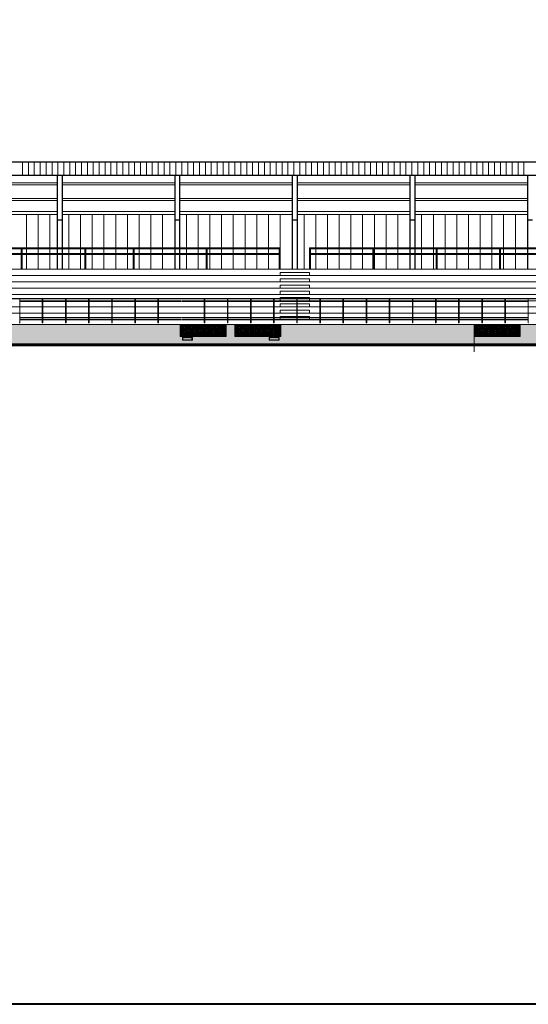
# Model space of a CAD drawing. Header units: millimetres. Extents: x -26513 to 76799, y 0 to 112149.
# Tile 77 of 98: x 59388 to 61983, y 91153 to 96176. Entities that reach past the tile are written whole.
import ezdxf

# ---------------------------------------------------------------- set-up
doc = ezdxf.new("R2010")
doc.units = ezdxf.units.MM
doc.header["$LTSCALE"] = 2
for name, color, linetype, lineweight in [('cienkie', 141, 'Continuous', 5), ('hacz  do wyłaczenia', 161, 'Continuous', 5), ('SCHODY', 54, 'Continuous', 15), ('stolarka', 6, 'Continuous', 9), ('widok', 3, 'Continuous', 13)]:
    doc.layers.add(name, color=color, linetype=linetype, lineweight=lineweight)
doc.layers.add('istn.śiany', color=2, linetype='Continuous')

msp = doc.modelspace()

# ---------------------------------------------------------------- hatches: boundary and pattern name
at = {"layer": 'cienkie'}
h = msp.add_hatch(dxfattribs=at)
h.set_pattern_fill('AR-BRSTD', color=256, scale=0.2, style=0)
h.paths.add_polyline_path([(57280.9, 94557.8), (57283.1, 94557.8), (57283.1, 94559.9), (57146.5, 94559.9), (57146.5, 94557.8), (57148.9, 94557.8), (57148.9, 94555.3), (57280.9, 94555.3)])
h.paths.add_polyline_path([(57139.9, 94557.8), (57142.1, 94557.8), (57142.1, 94559.9), (57126.5, 94559.9), (57126.5, 94555.3), (57139.9, 94555.3)])
h.paths.add_polyline_path([(57164.5, 94620.3), (57283.1, 94620.3), (57283.1, 94620.7), (57146.5, 94620.7), (57146.5, 94563.1), (57164.5, 94563.1)])
h.paths.add_polyline_path([(57142.1, 94620.7), (57126.5, 94620.7), (57126.5, 94563.1), (57142.1, 94563.1)])
h.paths.add_polyline_path([(60206.5, 94620.3), (59220.5, 94620.3), (59220.5, 94560.3), (58985.5, 94560.3), (58985.5, 94620.3), (58941.5, 94620.3), (58941.5, 94560.3), (58706.5, 94560.3), (58706.5, 94530.3), (60206.5, 94530.3)])
h.paths.add_polyline_path([(60217.4, 94540.3), (60217.4, 94554.3), (60268.4, 94554.3), (60268.4, 94540.3)], flags=16)
h.paths.add_polyline_path([(61706.5, 94620.3), (60720.5, 94620.3), (60720.5, 94560.3), (60485.5, 94560.3), (60485.5, 94620.3), (60441.5, 94620.3), (60441.5, 94560.3), (60206.5, 94560.3), (60206.5, 94530.3), (61706.5, 94530.3)])
h.paths.add_polyline_path([(60711.5, 94554.3), (60711.5, 94540.3), (60660.5, 94540.3), (60660.5, 94554.3)], flags=16)
h.paths.add_polyline_path([(58706.5, 94620.3), (57720.5, 94620.3), (57720.5, 94560.3), (57485.5, 94560.3), (57485.5, 94620.3), (57399.5, 94620.3), (57399.5, 94530.3), (58706.5, 94530.3)])
h.paths.add_polyline_path([(58359.1, 94540.3), (58359.1, 94554.3), (58410.1, 94554.3), (58410.1, 94540.3)], flags=16)
h.paths.add_polyline_path([(57399.5, 94560.3), (57287.5, 94560.3), (57287.5, 94557.8), (57289.9, 94557.8), (57289.9, 94555.3), (57303.5, 94555.3), (57303.5, 94530.3), (57399.5, 94530.3)])
h.paths.add_polyline_path([(57306.3, 94540.3), (57306.3, 94554.3), (57357.3, 94554.3), (57357.3, 94540.3)], flags=16)
h.paths.add_polyline_path([(57303.5, 94530.3), (62467.5, 94530.3), (62467.5, 94522.5), (57303.5, 94522.5)])
h = msp.add_hatch(dxfattribs=at)
h.set_pattern_fill('AR-BRSTD', color=256, scale=0.2, style=0)
h.paths.add_polyline_path([(67173.6, 94555.3), (66253.5, 94555.3), (66253.5, 94522.5), (67192.2, 94522.5)])
h.paths.add_polyline_path([(67351.5, 94555.3), (67173.6, 94555.3), (67192.2, 94522.5), (67351.5, 94522.5)])
h.paths.add_polyline_path([(62717, 94620.7), (62677, 94620.7), (62677, 94563.1), (62717, 94563.1)])
h.paths.add_polyline_path([(62857, 94620.7), (62817, 94620.7), (62817, 94563.1), (62857, 94563.1)])
h.paths.add_polyline_path([(63649.1, 94560.3), (63516.5, 94560.3), (63516.5, 94620.3), (63469.5, 94620.3), (63469.5, 94560.3), (63234.5, 94560.3), (63234.5, 94620.3), (63190.5, 94620.3), (63190.5, 94560.3), (63051.5, 94560.3), (63051.5, 94555.3), (63067.5, 94555.3), (63067.5, 94530.3), (63649.1, 94530.3), (63649.1, 94540.1), (63609.1, 94540.1), (63609.1, 94554.1), (63649.1, 94554.1)], flags=17)
h.paths.add_polyline_path([(62906.1, 94620.7), (62893.5, 94620.7), (62893.5, 94563.1), (62906.1, 94563.1)])
h.paths.add_polyline_path([(62923.6, 94598.5, 0.520567), (62918.4, 94609, 0.277656), (62918.3, 94620.7), (62910.5, 94620.7), (62910.5, 94563.1), (62936.2, 94563.1, 0.272128), (62930.2, 94576.4, 0.520567)])
h.paths.add_polyline_path([(62955.5, 94620.3), (63047.1, 94620.3), (63047.1, 94620.7), (62918.3, 94620.7, -0.277656), (62918.4, 94609, -0.520567), (62923.6, 94598.5, -0.520567), (62930.2, 94576.4, -0.272128), (62936.2, 94563.1), (62955.5, 94563.1)])
h.paths.add_polyline_path([(63609.1, 94560.3), (63516.5, 94560.3), (63516.5, 94620.3), (63469.5, 94620.3), (63469.5, 94560.3), (63234.5, 94560.3), (63234.5, 94620.3), (63190.5, 94620.3), (63190.5, 94560.3), (63067.5, 94560.3), (63067.5, 94530.3), (63609.1, 94530.3)], flags=17)
h.paths.add_polyline_path([(62677, 94620.7), (62640.5, 94620.7), (62640.5, 94563.1), (62677, 94563.1)])
h.paths.add_polyline_path([(62893.5, 94620.7), (62857, 94620.7), (62857, 94563.1), (62893.5, 94563.1)])
h.paths.add_polyline_path([(62640.5, 94620.7), (62628.5, 94620.7), (62628.5, 94563.1), (62640.5, 94563.1)])
h.paths.add_polyline_path([(62640.5, 94559.9), (62628.5, 94559.9), (62628.5, 94557.8), (62630.9, 94557.8), (62630.9, 94555.3), (62640.5, 94555.3)])
h.paths.add_polyline_path([(62624.1, 94620.7), (62487.5, 94620.7), (62487.5, 94563.1), (62624.1, 94563.1)])
h.paths.add_polyline_path([(62621.9, 94557.8), (62624.1, 94557.8), (62624.1, 94559.9), (62487.5, 94559.9), (62487.5, 94557.8), (62489.9, 94557.8), (62489.9, 94555.3), (62621.9, 94555.3)])
h.paths.add_polyline_path([(62467.5, 94530.3), (62467.5, 94555.3), (62480.9, 94555.3), (62480.9, 94557.8), (62483.1, 94557.8), (62483.1, 94620.3), (62468.1, 94620.3), (62468.1, 94619.4), (62461.1, 94619.4, -0.124369), (62457.3, 94620.3), (62260.5, 94620.3), (62260.5, 94560.3), (62025.5, 94560.3), (62025.5, 94620.3), (61941.5, 94620.3), (61941.5, 94560.3), (61706.5, 94560.3), (61706.5, 94530.3)])
h.paths.add_polyline_path([(64750.5, 94620.3), (63751.5, 94620.3), (63751.5, 94560.3), (63516.5, 94560.3), (63516.5, 94620.3), (63469.5, 94620.3), (63469.5, 94560.3), (63234.5, 94560.3), (63234.5, 94620.3), (63190.5, 94620.3), (63190.5, 94560.3), (63051.5, 94560.3), (63051.5, 94555.3), (63067.5, 94555.3), (63067.5, 94530.3), (66253.5, 94530.3), (66253.5, 94620.3), (65570.5, 94620.3), (65570.5, 94560.3), (65456.5, 94560.3), (65456.5, 94620.3), (65438.5, 94620.3), (65438.5, 94560.3), (65324.5, 94560.3), (65324.5, 94620.3), (65263.5, 94620.3), (65263.5, 94560.3), (65028.5, 94560.3), (65028.5, 94620.3), (64985.5, 94620.3), (64985.5, 94560.3), (64750.5, 94560.3)])
h.paths.add_polyline_path([(63660.1, 94554.1), (63660.1, 94540.1), (63609.1, 94540.1), (63609.1, 94554.1)], flags=16)
h.paths.add_polyline_path([(66253.5, 94522.5), (63067.5, 94522.5), (63067.5, 94530.3), (66253.5, 94530.3)])
at = {"layer": 'hacz  do wyłaczenia', "linetype": 'Continuous'}
h = msp.add_hatch(dxfattribs=at)
h.set_pattern_fill('NET', color=256, scale=2, angle=45, style=0)
h.set_pattern_definition([(45, (381.043, 39266.924), (-4.49012806, 4.49012806), []), (135, (381.043, 39266.924), (-4.49012806, -4.49012806), [])])
h.paths.add_polyline_path([(60206.5, 94620.3), (60441.5, 94620.3), (60441.5, 94560.3), (60206.5, 94560.3)])
h = msp.add_hatch(dxfattribs=at)
h.set_pattern_fill('NET', color=256, scale=2, angle=45, style=0)
h.set_pattern_definition([(45, (660.043, 39266.924), (-4.49012806, 4.49012806), []), (135, (660.043, 39266.924), (-4.49012806, -4.49012806), [])])
h.paths.add_polyline_path([(60485.5, 94620.3), (60720.5, 94620.3), (60720.5, 94560.3), (60485.5, 94560.3)])
h = msp.add_hatch(dxfattribs=at)
h.set_pattern_fill('NET', color=256, scale=2, angle=45, style=0)
h.set_pattern_definition([(45, (1881.043, 39266.924), (-4.49012806, 4.49012806), []), (135, (1881.043, 39266.924), (-4.49012806, -4.49012806), [])])
h.paths.add_polyline_path([(61706.5, 94620.3), (61941.5, 94620.3), (61941.5, 94560.3), (61706.5, 94560.3)])

# ---------------------------------------------------------------- linework, layer by layer
at = {"layer": 'cienkie'}
msp.add_line((61706.5, 94620.3), (61706.5, 94480.9), dxfattribs=at)
at = {"layer": 'hacz  do wyłaczenia'}
for points in [[(60206.5, 94620.3), (60441.5, 94620.3), (60441.5, 94560.3), (60206.5, 94560.3)], [(60485.5, 94620.3), (60720.5, 94620.3), (60720.5, 94560.3), (60485.5, 94560.3)], [(61706.5, 94620.3), (61941.5, 94620.3), (61941.5, 94560.3), (61706.5, 94560.3)]]:
    msp.add_lwpolyline(points, close=True, dxfattribs=at)
at = {"layer": 'istn.śiany'}
for p, q in [((66316.5, 95449.3), (57776.5, 95449.3)), ((66316.5, 95381.2), (57767.4, 95381.2)), ((59578.5, 95381.2), (59578.5, 94902.4)), ((59603.5, 95381.2), (59603.5, 94902.4)), ((60178.5, 95381.2), (60178.5, 94902.4)), ((60203.5, 95381.2), (60203.5, 94902.4)), ((60778.5, 95381.2), (60778.5, 94902.4)), ((60803.5, 95381.2), (60803.5, 94902.4)), ((61378.5, 95381.2), (61378.5, 94902.4)), ((61403.5, 95381.2), (61403.5, 94902.4)), ((61978.5, 95381.2), (61978.5, 94902.4)), ((59603.5, 95152.4), (59578.5, 95152.4)), ((60203.5, 95152.4), (60178.5, 95152.4)), ((60803.5, 95152.4), (60778.5, 95152.4)), ((61403.5, 95152.4), (61378.5, 95152.4)), ((62003.5, 95152.4), (61978.5, 95152.4))]:
    msp.add_line(p, q, dxfattribs=at)
at = {"layer": 'istn.śiany', "color": 5, "lineweight": 5}
for p, q in [((59003.5, 95342.8), (59578.5, 95342.8)), ((59603.5, 95342.8), (60178.5, 95342.8)), ((60203.5, 95342.8), (60778.5, 95342.8)), ((60803.5, 95342.8), (61378.5, 95342.8)), ((61403.5, 95342.8), (61978.5, 95342.8)), ((59003.5, 95332.8), (59578.5, 95332.8)), ((59603.5, 95332.8), (60178.5, 95332.8)), ((60203.5, 95332.8), (60778.5, 95332.8)), ((60803.5, 95332.8), (61378.5, 95332.8)), ((61403.5, 95332.8), (61978.5, 95332.8)), ((59003.5, 95262.8), (59578.5, 95262.8)), ((59003.5, 95252.8), (59578.5, 95252.8)), ((59603.5, 95262.8), (60178.5, 95262.8)), ((59603.5, 95252.8), (60178.5, 95252.8)), ((60203.5, 95262.8), (60778.5, 95262.8)), ((60203.5, 95252.8), (60778.5, 95252.8)), ((60803.5, 95262.8), (61378.5, 95262.8)), ((60803.5, 95252.8), (61378.5, 95252.8)), ((61403.5, 95262.8), (61978.5, 95262.8)), ((61403.5, 95252.8), (61978.5, 95252.8)), ((59003.5, 95197.8), (59578.5, 95197.8)), ((59603.5, 95197.8), (60178.5, 95197.8)), ((60203.5, 95197.8), (60778.5, 95197.8)), ((60803.5, 95197.8), (61378.5, 95197.8)), ((61403.5, 95197.8), (61978.5, 95197.8)), ((59003.5, 95182.8), (59578.5, 95182.8)), ((59603.5, 95182.8), (60178.5, 95182.8)), ((60203.5, 95182.8), (60778.5, 95182.8)), ((60803.5, 95182.8), (61378.5, 95182.8)), ((61403.5, 95182.8), (61978.5, 95182.8)), ((55444.5, 94902.4), (66219.5, 94902.4)), ((55430.5, 94870.3), (66219.5, 94870.3)), ((55430.5, 94838.3), (62644.5, 94838.3)), ((55430.5, 94806.3), (62644.5, 94806.3)), ((55430.5, 94774.3), (62644.5, 94774.3)), ((59388, 94742.3), (59503, 94742.3)), ((59506, 94742.3), (59621, 94742.3)), ((59624, 94742.3), (59739, 94742.3)), ((59742, 94742.3), (59857, 94742.3)), ((59860, 94742.3), (59975, 94742.3)), ((59978, 94742.3), (60093, 94742.3)), ((60096, 94742.3), (60211, 94742.3)), ((60332, 94742.3), (62644.5, 94742.3)), ((60716, 94742.3), (60831, 94742.3)), ((61296, 94742.3), (61411, 94742.3)), ((53830, 94710.3), (66241, 94710.3)), ((53830, 94678.3), (66241, 94678.3)), ((59388, 94646.3), (59503, 94646.3)), ((59506, 94646.3), (59621, 94646.3)), ((59624, 94646.3), (59739, 94646.3)), ((59742, 94646.3), (59857, 94646.3)), ((59860, 94646.3), (59975, 94646.3)), ((59978, 94646.3), (60093, 94646.3)), ((60096, 94646.3), (60211, 94646.3)), ((60214, 94646.3), (60329, 94646.3)), ((60332, 94646.3), (60447, 94646.3)), ((60450, 94646.3), (60565, 94646.3)), ((60568, 94646.3), (60683, 94646.3)), ((60686, 94646.3), (60801, 94646.3)), ((60716, 94646.3), (60831, 94646.3)), ((60804, 94646.3), (60919, 94646.3)), ((60922, 94646.3), (61037, 94646.3)), ((61040, 94646.3), (61155, 94646.3)), ((61158, 94646.3), (61273, 94646.3)), ((61276, 94646.3), (61392.5, 94646.3)), ((61296, 94646.3), (61411, 94646.3)), ((61394, 94646.3), (61509, 94646.3)), ((61512, 94646.3), (61627, 94646.3)), ((61630, 94646.3), (61745, 94646.3)), ((61748, 94646.3), (61863, 94646.3)), ((61866, 94646.3), (61981, 94646.3))]:
    msp.add_line(p, q, dxfattribs=at)
at = {"layer": 'istn.śiany', "lineweight": 40}
msp.add_lwpolyline([(47539.6, 112068.8), (76799.4, 112068.8), (76799.4, 91152.6), (47539.6, 91152.6)], close=True, dxfattribs=at)
at = {"layer": 'SCHODY'}
for p, q in [((60716, 94886.3), (60866, 94886.3)), ((60716, 94886.3), (60716, 94870.3)), ((60716, 94854.3), (60716, 94838.3)), ((60716, 94854.3), (60866, 94854.3)), ((60866, 94886.3), (60866, 94870.3)), ((60866, 94854.3), (60866, 94838.3)), ((60716, 94822.3), (60716, 94806.3)), ((60716, 94822.3), (60866, 94822.3)), ((60716, 94790.3), (60716, 94774.3)), ((60716, 94790.3), (60866, 94790.3)), ((60866, 94822.3), (60866, 94806.3)), ((60866, 94790.3), (60866, 94774.3)), ((60716, 94758.3), (60716, 94742.3)), ((60716, 94758.3), (60866, 94758.3)), ((60866, 94758.3), (60866, 94742.3)), ((60716, 94726.3), (60716, 94710.3)), ((60716, 94726.3), (60866, 94726.3)), ((60716, 94694.3), (60716, 94678.3)), ((60716, 94694.3), (60866, 94694.3)), ((60866, 94726.3), (60866, 94710.3)), ((60866, 94694.3), (60866, 94678.3)), ((60716, 94662.3), (60716, 94646.3)), ((60716, 94662.3), (60866, 94662.3)), ((60866, 94662.3), (60866, 94646.3))]:
    msp.add_line(p, q, dxfattribs=at)
at = {"layer": 'stolarka'}
for p, q in [((59401.9, 95449.3), (59401.9, 95381.2)), ((59432, 95449.3), (59432, 95381.2)), ((59462.1, 95449.3), (59462.1, 95381.2)), ((59492.2, 95449.3), (59492.2, 95381.2)), ((59522.3, 95449.3), (59522.3, 95381.2)), ((59552.4, 95449.3), (59552.4, 95381.2)), ((59582.5, 95449.3), (59582.5, 95381.2)), ((59612.6, 95449.3), (59612.6, 95381.2)), ((59642.7, 95449.3), (59642.7, 95381.2)), ((59672.8, 95449.3), (59672.8, 95381.2)), ((59702.9, 95449.3), (59702.9, 95381.2)), ((59733, 95449.3), (59733, 95381.2)), ((59763.1, 95449.3), (59763.1, 95381.2)), ((59793.2, 95449.3), (59793.2, 95381.2)), ((59823.3, 95449.3), (59823.3, 95381.2)), ((59853.4, 95449.3), (59853.4, 95381.2)), ((59883.5, 95449.3), (59883.5, 95381.2)), ((59913.6, 95449.3), (59913.6, 95381.2)), ((59943.7, 95449.3), (59943.7, 95381.2)), ((59973.8, 95449.3), (59973.8, 95381.2)), ((60003.9, 95449.3), (60003.9, 95381.2)), ((60034, 95449.3), (60034, 95381.2)), ((60064.1, 95449.3), (60064.1, 95381.2)), ((60094.2, 95449.3), (60094.2, 95381.2)), ((60124.3, 95449.3), (60124.3, 95381.2)), ((60154.4, 95449.3), (60154.4, 95381.2)), ((60184.5, 95449.3), (60184.5, 95381.2)), ((60214.6, 95449.3), (60214.6, 95381.2)), ((60244.7, 95449.3), (60244.7, 95381.2)), ((60274.8, 95449.3), (60274.8, 95381.2)), ((60304.9, 95449.3), (60304.9, 95381.2)), ((60335, 95449.3), (60335, 95381.2)), ((60365.1, 95449.3), (60365.1, 95381.2)), ((60395.2, 95449.3), (60395.2, 95381.2)), ((60425.3, 95449.3), (60425.3, 95381.2)), ((60455.4, 95449.3), (60455.4, 95381.2)), ((60485.5, 95449.3), (60485.5, 95381.2)), ((60515.6, 95449.3), (60515.6, 95381.2)), ((60545.7, 95449.3), (60545.7, 95381.2)), ((60575.8, 95449.3), (60575.8, 95381.2)), ((60605.9, 95449.3), (60605.9, 95381.2)), ((60636, 95449.3), (60636, 95381.2)), ((60666.1, 95449.3), (60666.1, 95381.2)), ((60696.2, 95449.3), (60696.2, 95381.2)), ((60726.3, 95449.3), (60726.3, 95381.2)), ((60756.4, 95449.3), (60756.4, 95381.2)), ((60786.5, 95449.3), (60786.5, 95381.2)), ((60816.6, 95449.3), (60816.6, 95381.2)), ((60846.7, 95449.3), (60846.7, 95381.2)), ((60876.8, 95449.3), (60876.8, 95381.2)), ((60906.9, 95449.3), (60906.9, 95381.2)), ((60937, 95449.3), (60937, 95381.2)), ((60967.1, 95449.3), (60967.1, 95381.2)), ((60997.2, 95449.3), (60997.2, 95381.2)), ((61027.3, 95449.3), (61027.3, 95381.2)), ((61057.4, 95449.3), (61057.4, 95381.2)), ((61087.5, 95449.3), (61087.5, 95381.2)), ((61117.6, 95449.3), (61117.6, 95381.2)), ((61147.7, 95449.3), (61147.7, 95381.2)), ((61177.8, 95449.3), (61177.8, 95381.2)), ((61207.9, 95449.3), (61207.9, 95381.2)), ((61238, 95449.3), (61238, 95381.2)), ((61268.1, 95449.3), (61268.1, 95381.2)), ((61298.2, 95449.3), (61298.2, 95381.2)), ((61328.3, 95449.3), (61328.3, 95381.2)), ((61358.4, 95449.3), (61358.4, 95381.2)), ((61388.5, 95449.3), (61388.5, 95381.2)), ((61418.6, 95449.3), (61418.6, 95381.2)), ((61448.7, 95449.3), (61448.7, 95381.2)), ((61478.8, 95449.3), (61478.8, 95381.2)), ((61508.9, 95449.3), (61508.9, 95381.2)), ((61539, 95449.3), (61539, 95381.2)), ((61569.1, 95449.3), (61569.1, 95381.2)), ((61599.2, 95449.3), (61599.2, 95381.2)), ((61629.3, 95449.3), (61629.3, 95381.2)), ((61659.4, 95449.3), (61659.4, 95381.2)), ((61689.5, 95449.3), (61689.5, 95381.2)), ((61719.6, 95449.3), (61719.6, 95381.2)), ((61749.7, 95449.3), (61749.7, 95381.2)), ((61779.8, 95449.3), (61779.8, 95381.2)), ((61809.9, 95449.3), (61809.9, 95381.2)), ((61840, 95449.3), (61840, 95381.2)), ((61870.1, 95449.3), (61870.1, 95381.2)), ((61900.2, 95449.3), (61900.2, 95381.2)), ((61930.3, 95449.3), (61930.3, 95381.2)), ((61960.4, 95449.3), (61960.4, 95381.2)), ((59422, 95182.8), (59422, 94902.4)), ((59481.8, 95182.8), (59481.8, 94902.4)), ((59541.4, 95182.8), (59541.4, 94902.4)), ((59638.2, 95182.8), (59638.2, 94902.4)), ((59698, 95182.8), (59698, 94902.4)), ((59757.8, 95182.8), (59757.8, 94902.4)), ((59817.6, 95182.8), (59817.6, 94902.4)), ((59877.4, 95182.8), (59877.4, 94902.4)), ((59937.2, 95182.8), (59937.2, 94902.4)), ((59997, 95182.8), (59997, 94902.4)), ((60056.8, 95182.8), (60056.8, 94902.4)), ((60116.4, 95182.8), (60116.4, 94902.4)), ((60238.2, 95182.8), (60238.2, 94902.4)), ((60298, 95182.8), (60298, 94902.4)), ((60357.8, 95182.8), (60357.8, 94902.4)), ((60417.6, 95182.8), (60417.6, 94902.4)), ((60477.4, 95182.8), (60477.4, 94902.4)), ((60537.2, 95182.8), (60537.2, 94902.4)), ((60597, 95182.8), (60597, 94902.4)), ((60656.8, 95182.8), (60656.8, 94902.4)), ((60716.4, 95182.8), (60716.4, 94902.4)), ((60838.2, 95182.8), (60838.2, 94902.4)), ((60898, 95182.8), (60898, 94902.4)), ((60957.8, 95182.8), (60957.8, 94902.4)), ((61017.6, 95182.8), (61017.6, 94902.4)), ((61077.4, 95182.8), (61077.4, 94902.4)), ((61137.2, 95182.8), (61137.2, 94902.4)), ((61197, 95182.8), (61197, 94902.4)), ((61256.8, 95182.8), (61256.8, 94902.4)), ((61316.4, 95182.8), (61316.4, 94902.4)), ((61438.2, 95182.8), (61438.2, 94902.4)), ((61498, 95182.8), (61498, 94902.4)), ((61557.8, 95182.8), (61557.8, 94902.4)), ((61617.6, 95182.8), (61617.6, 94902.4)), ((61677.4, 95182.8), (61677.4, 94902.4)), ((61737.2, 95182.8), (61737.2, 94902.4)), ((61797, 95182.8), (61797, 94902.4)), ((61856.8, 95182.8), (61856.8, 94902.4)), ((61916.4, 95182.8), (61916.4, 94902.4)), ((60206.5, 94620.3), (60206.5, 94560.3)), ((60211.5, 94615.3), (60286.5, 94615.3)), ((60211.5, 94615.3), (60211.5, 94565.3)), ((60213.5, 94613.3), (60284.5, 94613.3)), ((60213.5, 94613.3), (60213.5, 94567.3)), ((60284.5, 94613.3), (60284.5, 94567.3)), ((60286.5, 94615.3), (60286.5, 94565.3)), ((60291.5, 94620.3), (60291.5, 94560.3)), ((60296.5, 94615.3), (60349.5, 94615.3)), ((60296.5, 94615.3), (60296.5, 94565.3)), ((60298.5, 94613.3), (60347.5, 94613.3)), ((60298.5, 94613.3), (60298.5, 94567.3)), ((60347.5, 94613.3), (60347.5, 94567.3)), ((60349.5, 94615.3), (60349.5, 94565.3)), ((60354.5, 94620.3), (60354.5, 94560.3)), ((60359.5, 94615.3), (60436.5, 94615.3)), ((60359.5, 94615.3), (60359.5, 94565.3)), ((60361.5, 94613.3), (60361.5, 94567.3)), ((60361.5, 94613.3), (60434.5, 94613.3)), ((60434.5, 94613.3), (60434.5, 94567.3)), ((60436.5, 94615.3), (60436.5, 94565.3)), ((60441.5, 94620.3), (60441.5, 94560.3)), ((60485.5, 94620.3), (60485.5, 94560.3)), ((60490.5, 94615.3), (60565.5, 94615.3)), ((60490.5, 94615.3), (60490.5, 94565.3)), ((60492.5, 94613.3), (60563.5, 94613.3)), ((60492.5, 94613.3), (60492.5, 94567.3)), ((60563.5, 94613.3), (60563.5, 94567.3)), ((60565.5, 94615.3), (60565.5, 94565.3)), ((60570.5, 94620.3), (60570.5, 94560.3)), ((60575.5, 94615.3), (60628.5, 94615.3)), ((60575.5, 94615.3), (60575.5, 94565.3)), ((60577.5, 94613.3), (60626.5, 94613.3)), ((60577.5, 94613.3), (60577.5, 94567.3)), ((60626.5, 94613.3), (60626.5, 94567.3)), ((60628.5, 94615.3), (60628.5, 94565.3)), ((60633.5, 94620.3), (60633.5, 94560.3)), ((60638.5, 94615.3), (60715.5, 94615.3)), ((60638.5, 94615.3), (60638.5, 94565.3)), ((60640.5, 94613.3), (60640.5, 94567.3)), ((60640.5, 94613.3), (60713.5, 94613.3)), ((60713.5, 94613.3), (60713.5, 94567.3)), ((60715.5, 94615.3), (60715.5, 94565.3)), ((60720.5, 94620.3), (60720.5, 94560.3)), ((61706.5, 94620.3), (61706.5, 94560.3)), ((61711.5, 94615.3), (61786.5, 94615.3)), ((61711.5, 94615.3), (61711.5, 94565.3)), ((61713.5, 94613.3), (61784.5, 94613.3)), ((61713.5, 94613.3), (61713.5, 94567.3)), ((61784.5, 94613.3), (61784.5, 94567.3)), ((61786.5, 94615.3), (61786.5, 94565.3)), ((61791.5, 94620.3), (61791.5, 94560.3)), ((61796.5, 94615.3), (61849.5, 94615.3)), ((61796.5, 94615.3), (61796.5, 94565.3)), ((61798.5, 94613.3), (61847.5, 94613.3)), ((61798.5, 94613.3), (61798.5, 94567.3)), ((61847.5, 94613.3), (61847.5, 94567.3)), ((61849.5, 94615.3), (61849.5, 94565.3)), ((61854.5, 94620.3), (61854.5, 94560.3)), ((61859.5, 94615.3), (61936.5, 94615.3)), ((61859.5, 94615.3), (61859.5, 94565.3)), ((61861.5, 94613.3), (61934.5, 94613.3)), ((61861.5, 94613.3), (61861.5, 94567.3)), ((61934.5, 94613.3), (61934.5, 94567.3)), ((61936.5, 94615.3), (61936.5, 94565.3)), ((61941.5, 94620.3), (61941.5, 94560.3)), ((60206.5, 94560.3), (60441.5, 94560.3)), ((60284.5, 94567.3), (60211.5, 94567.3)), ((60211.5, 94565.3), (60286.5, 94565.3)), ((60296.5, 94565.3), (60349.5, 94565.3)), ((60347.5, 94567.3), (60298.5, 94567.3)), ((60359.5, 94565.3), (60436.5, 94565.3)), ((60434.5, 94567.3), (60361.5, 94567.3)), ((60485.5, 94560.3), (60720.5, 94560.3)), ((60563.5, 94567.3), (60490.5, 94567.3)), ((60490.5, 94565.3), (60565.5, 94565.3)), ((60575.5, 94565.3), (60628.5, 94565.3)), ((60626.5, 94567.3), (60577.5, 94567.3)), ((60638.5, 94565.3), (60715.5, 94565.3)), ((60713.5, 94567.3), (60640.5, 94567.3)), ((61706.5, 94560.3), (61941.5, 94560.3)), ((61784.5, 94567.3), (61711.5, 94567.3)), ((61711.5, 94565.3), (61786.5, 94565.3)), ((61796.5, 94565.3), (61849.5, 94565.3)), ((61847.5, 94567.3), (61798.5, 94567.3)), ((61859.5, 94565.3), (61936.5, 94565.3)), ((61934.5, 94567.3), (61861.5, 94567.3))]:
    msp.add_line(p, q, dxfattribs=at)
for points in [[(60268.4, 94540.3), (60268.4, 94554.3), (60217.4, 94554.3), (60217.4, 94540.3)], [(60266.4, 94542.3), (60266.4, 94552.3), (60219.4, 94552.3), (60219.4, 94542.3)], [(60711.5, 94540.3), (60711.5, 94554.3), (60660.5, 94554.3), (60660.5, 94540.3)], [(60709.5, 94542.3), (60709.5, 94552.3), (60662.5, 94552.3), (60662.5, 94542.3)]]:
    msp.add_lwpolyline(points, close=True, dxfattribs=at)
at = {"layer": 'widok'}
for p, q in [((59066.5, 95012.4), (60716, 95012.4)), ((59066.5, 95007.4), (60716, 95007.4)), ((59394.5, 94902.3), (59394.5, 95012.4)), ((59399.5, 94902.3), (59399.5, 95012.4)), ((59720.5, 94902.3), (59720.5, 95012.4)), ((59725.5, 94902.3), (59725.5, 95012.4)), ((59966.5, 94902.3), (59966.5, 95012.4)), ((59971.5, 94902.3), (59971.5, 95012.4)), ((60338.5, 94902.3), (60338.5, 95012.4)), ((60343.5, 94902.3), (60343.5, 95012.4)), ((60711, 94902.3), (60711, 95012.4)), ((60716, 94902.3), (60716, 95012.4)), ((60866, 94902.3), (60866, 95012.3)), ((60866, 95012.3), (62494.5, 95012.3)), ((60866, 95007.3), (62494.5, 95007.3)), ((60871, 94902.3), (60871, 95012.3)), ((61189, 94902.3), (61189, 95012.3)), ((61194, 94902.3), (61194, 95012.3)), ((61512, 94902.3), (61512, 95012.3)), ((61517, 94902.3), (61517, 95012.3)), ((61835, 94902.3), (61835, 95012.3)), ((61840, 94902.3), (61840, 95012.3)), ((59066.5, 94982.4), (60716, 94982.4)), ((59066.5, 94977.4), (60716, 94977.4)), ((60866, 94982.3), (62494.5, 94982.3)), ((60866, 94977.3), (62494.5, 94977.3)), ((53827, 94754.3), (66244, 94754.3)), ((53827, 94751.3), (66244, 94751.3)), ((59388, 94751.3), (59388, 94629.3)), ((59388, 94741.3), (59503, 94741.3)), ((59503, 94751.3), (59503, 94629.3)), ((59506, 94751.3), (59506, 94629.3)), ((59506, 94741.3), (59621, 94741.3)), ((59621, 94751.3), (59621, 94629.3)), ((59624, 94751.3), (59624, 94629.3)), ((59624, 94741.3), (59739, 94741.3)), ((59739, 94751.3), (59739, 94629.3)), ((59742, 94751.3), (59742, 94629.3)), ((59742, 94741.3), (59857, 94741.3)), ((59857, 94751.3), (59857, 94629.3)), ((59860, 94751.3), (59860, 94629.3)), ((59860, 94741.3), (59975, 94741.3)), ((59975, 94751.3), (59975, 94629.3)), ((59978, 94751.3), (59978, 94629.3)), ((59978, 94741.3), (60093, 94741.3)), ((60093, 94751.3), (60093, 94629.3)), ((60096, 94751.3), (60096, 94629.3)), ((60096, 94741.3), (60211, 94741.3)), ((60214, 94741.3), (60329, 94741.3)), ((60329, 94751.3), (60329, 94629.3)), ((60332, 94751.3), (60332, 94629.3)), ((60332, 94741.3), (60447, 94741.3)), ((60447, 94751.3), (60447, 94629.3)), ((60450, 94751.3), (60450, 94629.3)), ((60450, 94741.3), (60565, 94741.3)), ((60565, 94751.3), (60565, 94629.3)), ((60568, 94751.3), (60568, 94629.3)), ((60568, 94741.3), (60683, 94741.3)), ((60683, 94751.3), (60683, 94629.3)), ((60686, 94751.3), (60686, 94629.3)), ((60686, 94741.3), (60801, 94741.3)), ((60716, 94741.3), (60831, 94741.3)), ((60801, 94751.3), (60801, 94629.3)), ((60804, 94751.3), (60804, 94629.3)), ((60804, 94741.3), (60919, 94741.3)), ((60919, 94751.3), (60919, 94629.3)), ((60922, 94751.3), (60922, 94629.3)), ((60922, 94741.3), (61037, 94741.3)), ((61037, 94751.3), (61037, 94629.3)), ((61040, 94751.3), (61040, 94629.3)), ((61040, 94741.3), (61155, 94741.3)), ((61155, 94751.3), (61155, 94629.3)), ((61158, 94751.3), (61158, 94629.3)), ((61158, 94741.3), (61273, 94741.3)), ((61273, 94751.3), (61273, 94629.3)), ((61276, 94751.3), (61276, 94629.3)), ((61276, 94741.3), (61391, 94741.3)), ((61296, 94741.3), (61411, 94741.3)), ((61391, 94751.3), (61391, 94629.3)), ((61394, 94751.3), (61394, 94629.3)), ((61394, 94741.3), (61509, 94741.3)), ((61509, 94751.3), (61509, 94629.3)), ((61512, 94751.3), (61512, 94629.3)), ((61512, 94741.3), (61627, 94741.3)), ((61627, 94751.3), (61627, 94629.3)), ((61630, 94751.3), (61630, 94629.3)), ((61630, 94741.3), (61745, 94741.3)), ((61745, 94751.3), (61745, 94629.3)), ((61748, 94751.3), (61748, 94629.3)), ((61748, 94741.3), (61863, 94741.3)), ((61863, 94751.3), (61863, 94629.3)), ((61866, 94751.3), (61866, 94629.3)), ((61866, 94741.3), (61981, 94741.3)), ((61981, 94751.3), (61981, 94629.3)), ((59388, 94738.3), (59503, 94738.3)), ((59506, 94738.3), (59621, 94738.3)), ((59624, 94738.3), (59739, 94738.3)), ((59742, 94738.3), (59857, 94738.3)), ((59860, 94738.3), (59975, 94738.3)), ((59978, 94738.3), (60093, 94738.3)), ((60096, 94738.3), (60211, 94738.3)), ((60214, 94738.3), (60329, 94738.3)), ((60332, 94738.3), (60447, 94738.3)), ((60450, 94738.3), (60565, 94738.3)), ((60568, 94738.3), (60683, 94738.3)), ((60686, 94738.3), (60801, 94738.3)), ((60716, 94738.3), (60831, 94738.3)), ((60804, 94738.3), (60919, 94738.3)), ((60922, 94738.3), (61037, 94738.3)), ((61040, 94738.3), (61155, 94738.3)), ((61158, 94738.3), (61273, 94738.3)), ((61276, 94738.3), (61391, 94738.3)), ((61296, 94738.3), (61411, 94738.3)), ((61394, 94738.3), (61509, 94738.3)), ((61512, 94738.3), (61627, 94738.3)), ((61630, 94738.3), (61745, 94738.3)), ((61748, 94738.3), (61863, 94738.3)), ((61866, 94738.3), (61981, 94738.3)), ((59388, 94657.3), (59503, 94657.3)), ((59388, 94654.3), (59503, 94654.3)), ((59388, 94644.3), (59503, 94644.3)), ((59506, 94657.3), (59621, 94657.3)), ((59506, 94654.3), (59621, 94654.3)), ((59506, 94644.3), (59621, 94644.3)), ((59624, 94657.3), (59739, 94657.3)), ((59624, 94654.3), (59739, 94654.3)), ((59624, 94644.3), (59740.5, 94644.3)), ((59742, 94657.3), (59857, 94657.3)), ((59742, 94654.3), (59857, 94654.3)), ((59742, 94644.3), (59857, 94644.3)), ((59860, 94657.3), (59975, 94657.3)), ((59860, 94654.3), (59975, 94654.3)), ((59860, 94644.3), (59975, 94644.3)), ((59978, 94657.3), (60093, 94657.3)), ((59978, 94654.3), (60093, 94654.3)), ((59978, 94644.3), (60093, 94644.3)), ((60096, 94657.3), (60211, 94657.3)), ((60096, 94654.3), (60211, 94654.3)), ((60096, 94644.3), (60211, 94644.3)), ((60214, 94657.3), (60329, 94657.3)), ((60214, 94654.3), (60329, 94654.3)), ((60214, 94644.3), (60329, 94644.3)), ((60332, 94657.3), (60447, 94657.3)), ((60332, 94654.3), (60447, 94654.3)), ((60332, 94644.3), (60447, 94644.3)), ((60450, 94657.3), (60565, 94657.3)), ((60450, 94654.3), (60565, 94654.3)), ((60450, 94644.3), (60565, 94644.3)), ((60568, 94657.3), (60683, 94657.3)), ((60568, 94654.3), (60683, 94654.3)), ((60568, 94644.3), (60801, 94644.3)), ((60686, 94657.3), (60801, 94657.3)), ((60686, 94654.3), (60801, 94654.3)), ((60716, 94657.3), (60831, 94657.3)), ((60716, 94654.3), (60831, 94654.3)), ((60716, 94644.3), (60831, 94644.3)), ((60804, 94657.3), (60919, 94657.3)), ((60804, 94654.3), (60919, 94654.3)), ((60804, 94644.3), (60919, 94644.3)), ((60922, 94657.3), (61037, 94657.3)), ((60922, 94654.3), (61037, 94654.3)), ((60922, 94644.3), (61037, 94644.3)), ((61040, 94657.3), (61155, 94657.3)), ((61040, 94654.3), (61155, 94654.3)), ((61040, 94644.3), (61273, 94644.3)), ((61158, 94657.3), (61273, 94657.3)), ((61158, 94654.3), (61273, 94654.3)), ((61276, 94657.3), (61391, 94657.3)), ((61276, 94654.3), (61391, 94654.3)), ((61276, 94644.3), (61391, 94644.3)), ((61296, 94657.3), (61411, 94657.3)), ((61296, 94654.3), (61411, 94654.3)), ((61296, 94644.3), (61411, 94644.3)), ((61394, 94657.3), (61509, 94657.3)), ((61394, 94654.3), (61509, 94654.3)), ((61394, 94644.3), (61509, 94644.3)), ((61512, 94657.3), (61627, 94657.3)), ((61512, 94654.3), (61627, 94654.3)), ((61512, 94644.3), (61628.5, 94644.3)), ((61630, 94657.3), (61745, 94657.3)), ((61630, 94654.3), (61745, 94654.3)), ((61630, 94644.3), (61745, 94644.3)), ((61748, 94657.3), (61863, 94657.3)), ((61748, 94654.3), (61863, 94654.3)), ((61748, 94644.3), (61863, 94644.3)), ((61866, 94657.3), (61981, 94657.3)), ((61866, 94654.3), (61981, 94654.3)), ((61866, 94644.3), (61981, 94644.3)), ((57312.5, 94620.3), (62483.1, 94620.3)), ((59385, 94629.3), (59388, 94629.3)), ((59503, 94629.3), (59506, 94629.3)), ((59621, 94629.3), (59624, 94629.3)), ((59739, 94629.3), (59742, 94629.3)), ((59857, 94629.3), (59860, 94629.3)), ((59975, 94629.3), (59978, 94629.3)), ((60093, 94629.3), (60096, 94629.3)), ((60329, 94629.3), (60332, 94629.3)), ((60447, 94629.3), (60450, 94629.3)), ((60565, 94629.3), (60568, 94629.3)), ((60683, 94629.3), (60686, 94629.3)), ((60801, 94629.3), (60804, 94629.3)), ((60919, 94629.3), (60922, 94629.3)), ((61037, 94629.3), (61040, 94629.3)), ((61155, 94629.3), (61158, 94629.3)), ((61273, 94629.3), (61276, 94629.3)), ((61391, 94629.3), (61394, 94629.3)), ((61509, 94629.3), (61512, 94629.3)), ((61627, 94629.3), (61630, 94629.3)), ((61745, 94629.3), (61748, 94629.3)), ((61863, 94629.3), (61866, 94629.3)), ((61981, 94629.3), (61984, 94629.3)), ((53369.7, 94522.5), (67736.7, 94522.5)), ((53369.7, 94522.3), (67736.7, 94522.3)), ((53369.7, 94522.1), (67736.7, 94522.1)), ((53369.7, 94521.9), (67736.7, 94521.9)), ((53369.7, 94521.7), (67736.7, 94521.7)), ((53369.7, 94521.5), (67736.7, 94521.5)), ((53369.7, 94521.3), (67736.7, 94521.3)), ((53369.7, 94521.1), (67736.7, 94521.1)), ((53369.7, 94520.9), (67736.7, 94520.9)), ((53369.7, 94520.7), (67736.7, 94520.7)), ((53369.7, 94520.5), (67736.7, 94520.5)), ((53369.7, 94520.1), (67736.7, 94520.1)), ((53369.7, 94519.9), (67736.7, 94519.9)), ((53369.7, 94519.7), (67736.7, 94519.7)), ((53369.7, 94519.5), (67736.7, 94519.5)), ((53369.7, 94519.3), (67736.7, 94519.3)), ((53369.7, 94519.1), (67736.7, 94519.1)), ((53369.7, 94518.9), (67736.7, 94518.9)), ((53369.7, 94518.7), (67736.7, 94518.7)), ((53369.7, 94518.5), (67736.7, 94518.5)), ((53369.7, 94518.3), (67736.7, 94518.3)), ((53369.7, 94518.1), (67736.7, 94518.1)), ((53369.7, 94517.9), (67736.7, 94517.9)), ((53369.7, 94517.7), (67736.7, 94517.7)), ((53369.7, 94517.5), (67736.7, 94517.5)), ((53369.7, 94517.3), (67736.7, 94517.3)), ((53369.7, 94517.1), (67736.7, 94517.1)), ((53369.7, 94516.9), (67736.7, 94516.9)), ((53369.7, 94516.7), (67736.7, 94516.7)), ((53369.7, 94516.5), (67736.7, 94516.5)), ((53369.7, 94516.3), (67736.7, 94516.3)), ((53369.7, 94516.1), (67736.7, 94516.1)), ((53369.7, 94515.9), (67736.7, 94515.9)), ((53369.7, 94515.7), (67736.7, 94515.7)), ((53369.7, 94515.5), (67736.7, 94515.5)), ((53369.7, 94515.3), (67736.7, 94515.3)), ((53369.7, 94515.1), (67736.7, 94515.1)), ((53369.7, 94514.9), (67736.7, 94514.9)), ((53369.7, 94514.7), (67736.7, 94514.7)), ((53369.7, 94514.5), (67736.7, 94514.5)), ((53369.7, 94514.3), (67736.7, 94514.3)), ((53369.7, 94514.1), (67736.7, 94514.1)), ((53369.7, 94513.9), (67736.7, 94513.9)), ((53369.7, 94513.7), (67736.7, 94513.7)), ((53369.7, 94513.5), (67736.7, 94513.5)), ((53369.7, 94513.3), (67736.7, 94513.3)), ((53369.7, 94513.1), (67736.7, 94513.1)), ((53369.7, 94512.9), (67736.7, 94512.9)), ((53369.7, 94512.7), (67736.7, 94512.7))]:
    msp.add_line(p, q, dxfattribs=at)

doc.saveas('drawing.dxf')
